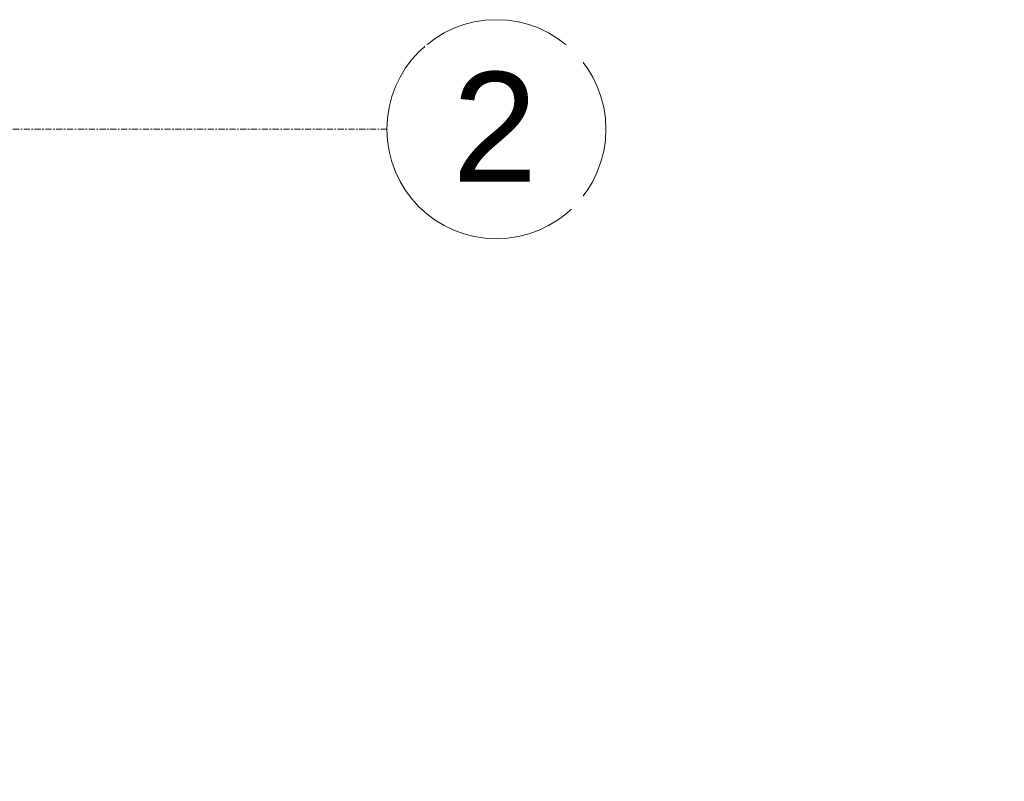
# Model space of a CAD drawing. Header units: millimetres. Extents: x -37728 to 44100, y 631619 to 691915.
# Tile 158 of 256: x 4036 to 6058, y 661791 to 663355. Entities that reach past the tile are written whole.
import ezdxf
from ezdxf import colors
from ezdxf.entities.mleader import LeaderData, LeaderLine
from ezdxf.math import Vec2, Vec3

# ---------------------------------------------------------------- set-up
doc = ezdxf.new("R2010")
doc.units = ezdxf.units.MM
doc.linetypes.add('Linia siatki', pattern=[2.2225, 1.27, -0.3175, 0.3175, -0.3175])
doc.layers.add('_XREF', color=7, linetype='Continuous')
for name, color, linetype, lineweight in [('ins-opisy', 7, 'Continuous', 25), ('S-GRID', 252, 'Continuous', 5), ('S-GRID-IDEN', 252, 'Continuous', 5)]:
    doc.layers.add(name, color=color, linetype=linetype, lineweight=lineweight)
doc.styles.add('Arial_2', font='arial.ttf', dxfattribs={"height": 22.5})
doc.styles.get("Standard").update_dxf_attribs({"font": 'arial.ttf'})

# ---------------------------------------------------------------- blocks, each defined once
blk = doc.blocks.new('Siatka - M_Symbol siatki - okrąg mniejszy-7853319-__-00_00 Przyziemie PB')
at = {"layer": 'S-GRID-IDEN', "color": 252}
blk.add_circle((0, 0), 0.45, dxfattribs=at)
blk = doc.blocks.new('A$C4e31ac75')
at = {"layer": 'S-GRID', "linetype": 'Linia siatki'}
blk.add_line((-1251.38, 784.9), (156.7, 784.9), dxfattribs=at)
at = {"layer": 'S-GRID-IDEN', "xscale": 49.99999999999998, "yscale": 49.99999999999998, "zscale": 49.99999999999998, "rotation": 269.9999999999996}
blk.add_blockref('Siatka - M_Symbol siatki - okrąg mniejszy-7853319-__-00_00 Przyziemie PB', (179.2, 784.9), dxfattribs=at)
at = {"layer": 'S-GRID-IDEN', "insert": (170.15, 796.66), "char_height": 22.5, "width": 21.2447, "attachment_point": 1, "style": 'Arial_2', "bg_fill": 3, "box_fill_scale": 1.25, "bg_fill_color": 256, "bg_fill_true_color": 13158600, "bg_fill_transparency": 0}
blk.add_mtext('\\fArial|b0|i0|c238|p34|;2', dxfattribs=at)

msp = doc.modelspace()

# ---------------------------------------------------------------- block references
at = {"layer": '_XREF', "xscale": 10, "yscale": 10, "zscale": 10}
msp.add_blockref('A$C4e31ac75', (3222.8, 655281.1), dxfattribs=at)

# ---------------------------------------------------------------- next in the draw order: leaders
at = {"layer": 'ins-opisy'}
ml = msp.add_multileader_mtext('Standard', dxfattribs=at)
ml.set_content('\\A1;\\pxi0.0017;{\\fArial|b0|i1|c238|p34;\\W0.8;Zestaw przyłączeniowy \\P\\pi0;z filtrem siatkowym\\Pzaworami odcinającymi\\Pwodomierzem (w przypadku braku \\Pstudni wodomierzowej na przyłączu)\\Pzaworem antyskażeniowym EA}', color=256)
ml.set_leader_properties()
ml.build(insert=Vec2(0, 0))
ml.multileader.update_dxf_attribs({"text_left_attachment_type": 6, "text_right_attachment_type": 6, "dogleg_length": 0, "arrow_head_size": 100})
ctx = ml.context
ctx.base_point, ctx.char_height, ctx.arrow_head_size, ctx.landing_gap_size, ctx.plane_origin = Vec3(-10300.1, 662380), 120, 100, 50, Vec3(-11157, 664262.2)
ctx.left_attachment, ctx.right_attachment = 6, 6
notes = []
notes.append((ctx, [(1, (1, 1, 0), (-8058.8, 662380), (-1, 0), 0, [(0, [(-6717.2, 660997)], 0, [])])]))
ctx.mtext.insert, ctx.mtext.rotation, ctx.mtext.width, ctx.mtext.line_spacing_factor = Vec3(-10250.1, 662535.3), 6.283185, 51080.157, 0.85
for ctx, leaders in notes:
    for number, flags, end, landing, length, lines in leaders:
        leader = LeaderData()
        leader.index, (leader.has_last_leader_line, leader.has_dogleg_vector, leader.attachment_direction) = number, flags
        leader.last_leader_point, leader.dogleg_vector, leader.dogleg_length = Vec3(end), Vec3(landing), length
        for number, points, colour, breaks in lines:
            line = LeaderLine()
            line.index, line.vertices, line.color, line.breaks = number, Vec3.list(points), colors.encode_raw_color(colour), breaks
            leader.lines.append(line)
        ctx.leaders.append(leader)

doc.saveas('drawing.dxf')
